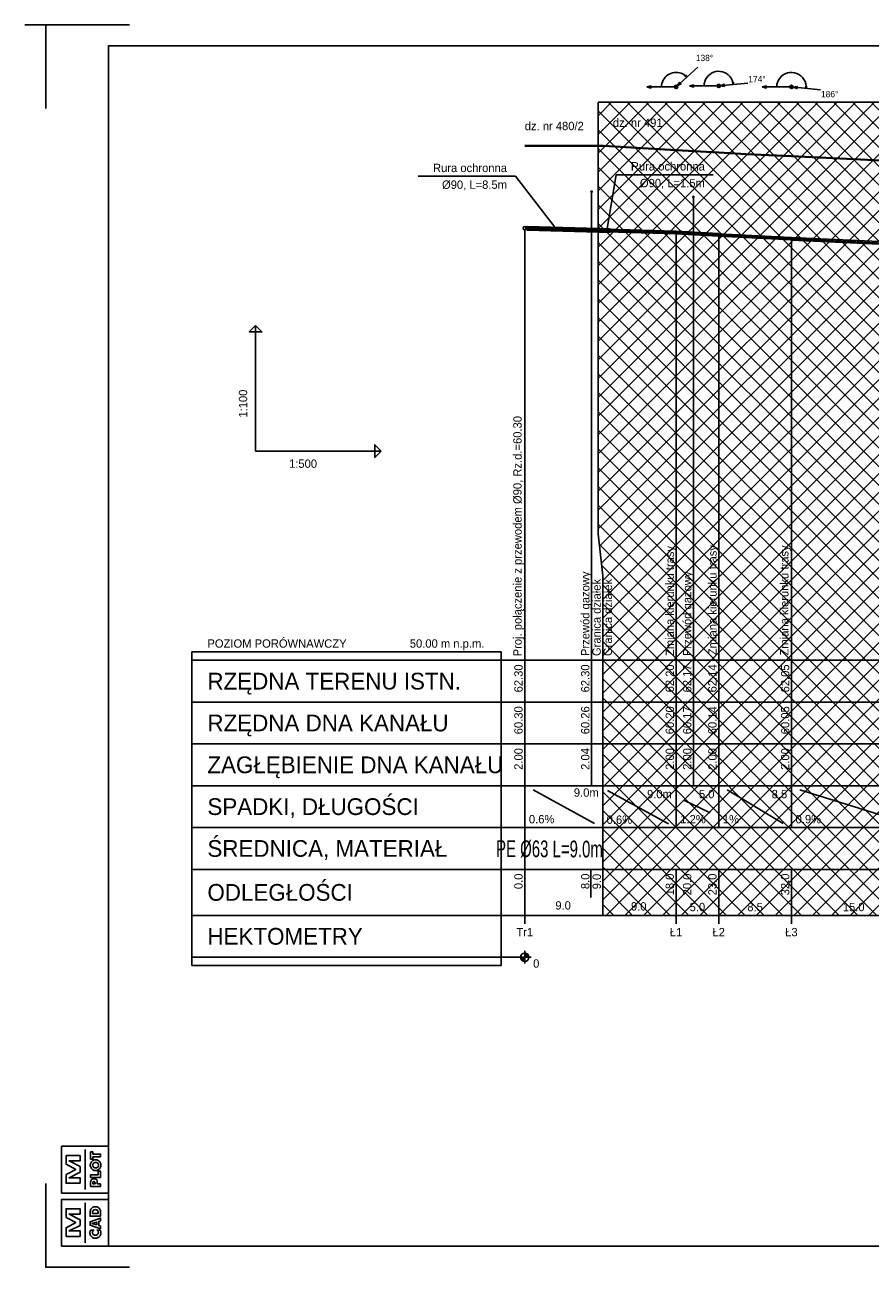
# Model space of a CAD drawing. Header units: metres. Extents: x 1169 to 1594, y -33 to 264.
# Tile 1 of 2: x 1169 to 1371, y -33 to 264. Entities that reach past the tile are written whole.
import ezdxf
from ezdxf.enums import TextEntityAlignment as Align

# ---------------------------------------------------------------- set-up
doc = ezdxf.new("R2010")
doc.units = ezdxf.units.M
doc.header["$LTSCALE"] = 0.2
doc.layers.get('0').update_dxf_attribs({"color": 8, "linetype": 'CONTINUOUS'})
doc.layers.add('M_Ramki do druku', color=7, linetype='CONTINUOUS', lineweight=25)
doc.layers.add('M_Ramki rysunków', color=2, linetype='CONTINUOUS', lineweight=25)
for name, color, linetype in [('M_Ramki markery', 1, 'CONTINUOUS'), ('M_Ramki znaczniki', 6, 'CONTINUOUS'), ('SJ_11_Rury_ochn', 7, 'CONTINUOUS'), ('SJ_14_Krawędzie', 7, 'CONTINUOUS'), ('SJ_15_Linie_tab', 7, 'CONTINUOUS'), ('SJ_16_Liczby', 7, 'CONTINUOUS'), ('SJ_19_Opis_Pz_2', 7, 'CONTINUOUS'), ('SJ_21_Opis_wl', 7, 'CONTINUOUS'), ('SJ_23_Opis_uzbr', 7, 'CONTINUOUS'), ('SJ_25_Linie_opi', 7, 'CONTINUOUS'), ('SJ_26_Teksty', 7, 'CONTINUOUS'), ('SJ_27_Wymiary', 7, 'CONTINUOUS'), ('SJ_28_Linie_odn', 7, 'CONTINUOUS'), ('SJ_2_Teren_istn', 3, 'CONTINUOUS'), ('SJ_5_Węzły_2', 7, 'CONTINUOUS'), ('SJ_8_KS_TŁOCZNY_2', 7, 'CONTINUOUS'), ('SJ_9_Uzbr__podz', 7, 'CONTINUOUS')]:
    doc.layers.add(name, color=color, linetype=linetype)
doc.styles.add('MCAD_TS', font='GENISO.SHX', dxfattribs={"width": 0.8, "oblique": 15})
doc.styles.add('OPISOWY', font='GOTHIC.TTF')

# ---------------------------------------------------------------- blocks, each defined once
blk = doc.blocks.new('mcadram')
at = {"color": 0, "linetype": 'ByBlock'}
for points in [[(-11.21, 0), (-11.21, 11.21), (0, 11.21), (0, 0)], [(-6.78, 2.37), (-10.13, 2.37), (-10.13, 4.43), (-7.84, 5.67), (-10.13, 6.89), (-10.13, 8.96), (-6.78, 8.96), (-6.78, 7.68), (-9.42, 7.68), (-6.78, 6.32), (-6.78, 5), (-9.42, 3.65), (-6.78, 3.65)], [(-1.88, 7.19), (-4.38, 7.19), (-4.38, 7.71), (-4.37, 8.06), (-4.35, 8.34), (-4.32, 8.53), (-4.28, 8.69), (-4.22, 8.83), (-4.14, 8.96), (-4.02, 9.1), (-3.88, 9.22), (-3.72, 9.32), (-3.54, 9.39), (-3.34, 9.43), (-3.13, 9.44), (-2.91, 9.43), (-2.72, 9.39), (-2.54, 9.32), (-2.38, 9.22), (-2.23, 9.1), (-2.11, 8.96), (-2.04, 8.83), (-1.98, 8.7), (-1.93, 8.55), (-1.9, 8.36), (-1.89, 8.12), (-1.88, 7.83), (-1.88, 7.71)], [(-1.88, 4.16), (-4.38, 5.02), (-4.38, 5.87), (-1.88, 6.73), (-1.88, 6.06), (-2.33, 5.93), (-2.33, 4.96), (-1.88, 4.83)], [(-2.44, 7.87), (-2.44, 7.98), (-2.46, 8.22), (-2.51, 8.42), (-2.6, 8.57), (-2.74, 8.67), (-2.91, 8.73), (-3.13, 8.75), (-3.34, 8.73), (-3.52, 8.67), (-3.65, 8.56), (-3.74, 8.42), (-3.8, 8.22), (-3.82, 7.98), (-3.82, 7.86)], [(-4.28, 3.85), (-3.53, 3.85), (-3.63, 3.75), (-3.7, 3.66), (-3.76, 3.57), (-3.8, 3.47), (-3.83, 3.37), (-3.83, 3.27), (-3.81, 3.09), (-3.75, 2.93), (-3.63, 2.8), (-3.49, 2.7), (-3.31, 2.64), (-3.11, 2.62), (-2.92, 2.64), (-2.76, 2.7), (-2.61, 2.8), (-2.5, 2.94), (-2.44, 3.09), (-2.42, 3.27), (-2.42, 3.38), (-2.45, 3.47), (-2.49, 3.57), (-2.55, 3.66), (-2.62, 3.76), (-2.72, 3.85), (-1.97, 3.85), (-1.92, 3.74), (-1.89, 3.63), (-1.85, 3.53), (-1.83, 3.42), (-1.82, 3.31), (-1.82, 3.2), (-1.82, 3.07), (-1.84, 2.94), (-1.86, 2.82), (-1.9, 2.71), (-1.95, 2.61), (-2.01, 2.51), (-2.15, 2.33), (-2.3, 2.19), (-2.48, 2.08), (-2.68, 2), (-2.89, 1.95), (-3.12, 1.93), (-3.31, 1.94), (-3.48, 1.97), (-3.65, 2.03), (-3.8, 2.1), (-3.94, 2.19), (-4.07, 2.31), (-4.18, 2.43), (-4.27, 2.56), (-4.34, 2.71), (-4.39, 2.86), (-4.42, 3.03), (-4.43, 3.2), (-4.43, 3.31), (-4.42, 3.42), (-4.4, 3.53), (-4.37, 3.63), (-4.33, 3.74)], [(-2.81, 5.11), (-2.81, 5.79), (-3.64, 5.53), (-3.67, 5.52), (-3.71, 5.51), (-3.76, 5.5), (-3.82, 5.49), (-3.89, 5.47), (-3.97, 5.45), (-3.91, 5.43), (-3.85, 5.42), (-3.8, 5.4), (-3.74, 5.39), (-3.69, 5.38), (-3.64, 5.36)]]:
    blk.add_lwpolyline(points, close=True, dxfattribs=at)
blk.add_lwpolyline([(-5.6, 0.82), (-5.6, 10.39)], dxfattribs=at)
blk = doc.blocks.new('mplotram')
at = {"color": 0, "linetype": 'ByBlock', "lineweight": -2}
for points in [[(-11.21, 0), (-11.21, 11.21), (0, 11.21), (0, 0)], [(-6.78, 2.37), (-10.13, 2.37), (-10.13, 4.43), (-7.84, 5.67), (-10.13, 6.89), (-10.13, 8.96), (-6.78, 8.96), (-6.78, 7.68), (-9.42, 7.68), (-6.78, 6.32), (-6.78, 5), (-9.42, 3.65), (-6.78, 3.65)], [(-1.88, 8.66), (-3.72, 8.66), (-3.72, 8.12), (-4.29, 8.12), (-4.29, 9.86), (-3.72, 9.86), (-3.72, 9.32), (-1.88, 9.32)], [(-3.08, 7.96), (-2.91, 7.95), (-2.75, 7.92), (-2.59, 7.87), (-2.45, 7.79), (-2.31, 7.7), (-2.19, 7.59), (-2.08, 7.46), (-1.99, 7.32), (-1.91, 7.17), (-1.86, 7.01), (-1.83, 6.84), (-1.82, 6.67), (-1.83, 6.5), (-1.86, 6.34), (-1.91, 6.18), (-1.99, 6.02), (-2.08, 5.89), (-2.19, 5.76), (-2.31, 5.65), (-2.45, 5.55), (-2.6, 5.48), (-2.75, 5.42), (-2.91, 5.39), (-3.08, 5.38), (-3.25, 5.39), (-3.41, 5.42), (-3.57, 5.48), (-3.72, 5.55), (-3.85, 5.65), (-3.98, 5.76), (-4.09, 5.89), (-4.18, 6.02), (-4.25, 6.18), (-4.31, 6.34), (-4.34, 6.5), (-4.35, 6.67), (-4.34, 6.84), (-4.31, 7.01), (-4.25, 7.17), (-4.18, 7.32), (-4.09, 7.46), (-3.98, 7.59), (-3.85, 7.7), (-3.72, 7.79), (-3.57, 7.87), (-3.41, 7.92), (-3.25, 7.95)], [(-2.37, 6.67), (-2.4, 6.84), (-2.46, 7), (-2.57, 7.12), (-2.72, 7.22), (-2.89, 7.28), (-3.08, 7.3), (-3.27, 7.28), (-3.44, 7.22), (-3.59, 7.12), (-3.7, 6.99), (-3.77, 6.84), (-3.79, 6.67), (-3.77, 6.5), (-3.7, 6.35), (-3.59, 6.22), (-3.44, 6.12), (-3.27, 6.06), (-3.08, 6.04), (-2.89, 6.06), (-2.72, 6.12), (-2.57, 6.22), (-2.46, 6.35), (-2.39, 6.5)], [(-1.88, 3.74), (-4.29, 3.74), (-4.29, 4.4), (-2.44, 4.4), (-2.44, 5.22), (-1.88, 5.22)], [(-1.88, 2.22), (-1.88, 1.6), (-4.29, 1.6), (-4.29, 2.29), (-4.29, 2.53), (-4.28, 2.72), (-4.26, 2.86), (-4.22, 2.96), (-4.18, 3.05), (-4.12, 3.14), (-4.04, 3.22), (-3.95, 3.29), (-3.84, 3.34), (-3.73, 3.38), (-3.61, 3.4), (-3.47, 3.41), (-3.34, 3.4), (-3.21, 3.38), (-3.09, 3.34), (-2.99, 3.29), (-2.9, 3.22), (-2.82, 3.14), (-2.78, 3.06), (-2.74, 2.98), (-2.71, 2.89), (-2.69, 2.78), (-2.68, 2.64), (-2.68, 2.45), (-2.68, 2.34), (-2.68, 2.22)], [(-3.21, 2.22), (-3.21, 2.34), (-3.21, 2.49), (-3.24, 2.6), (-3.27, 2.68), (-3.33, 2.73), (-3.4, 2.76), (-3.49, 2.77), (-3.59, 2.76), (-3.66, 2.73), (-3.71, 2.68), (-3.75, 2.6), (-3.77, 2.49), (-3.77, 2.35), (-3.77, 2.22)]]:
    blk.add_lwpolyline(points, close=True, dxfattribs=at)
blk.add_lwpolyline([(-5.6, 0.82), (-5.6, 10.39)], dxfattribs=at)
blk = doc.blocks.new('mcad_logo_ram')
at = {"layer": 'M_Ramki rysunków', "color": 0, "linetype": 'ByBlock', "lineweight": -2, "rotation": 270}
for name, p in [('mcadram', (0, 0)), ('mplotram', (12.71, 0))]:
    blk.add_blockref(name, p, dxfattribs=at)
blk = doc.blocks.new('Znacznik_narozny_v2')
at = {"layer": 'M_Ramki znaczniki'}
blk.add_lwpolyline([(0, -20), (0, 0), (20, 0)], dxfattribs=at)
blk = doc.blocks.new('znacznik297')
at = {"lineweight": -2}
blk.add_line((0, 0), (-20, 0), dxfattribs=at)
at = {"layer": 'M_Ramki markery'}
blk.add_line((0, 0), (2, 0), dxfattribs=at)
blk = doc.blocks.new('*U24')
at = {"layer": 'M_Ramki rysunków', "color": 0, "linetype": 'ByBlock', "lineweight": -2}
blk.add_lwpolyline([(15, 5), (15, 292), (415, 292), (415, 5)], close=True, dxfattribs=at)
blk.add_blockref('znacznik297', (15, 297))
at = {"layer": 'M_Ramki rysunków', "color": 0, "linetype": 'ByBlock', "lineweight": -2, "rotation": 90}
blk.add_blockref('mcad_logo_ram', (15, 5), dxfattribs=at)
at = {"layer": 'M_Ramki znaczniki'}
blk.add_blockref('Znacznik_narozny_v2', (0, 297), dxfattribs=at)
at = {"layer": 'M_Ramki znaczniki', "xscale": -1, "rotation": 180}
blk.add_blockref('Znacznik_narozny_v2', (0, 0), dxfattribs=at)
at = {"layer": 'M_Ramki do druku', "style": 'MCAD_TS', "width": 0.8}
for tag, p in [('KOMENTARZ', (6.54, 30.57)), ('RYSUNEK', (10.28, 30.57)), ('DATA', (14.02, 30.57))]:
    blk.add_attdef(tag, p, '', height=2, rotation=90, dxfattribs=at)

msp = doc.modelspace()

# ---------------------------------------------------------------- hatches: boundary and pattern name
at = {"transparency": 33554687}
h = msp.add_hatch(dxfattribs=at)
h.set_pattern_fill('ANSI37')
h.paths.add_polyline_path([(1306.06, 245.12), (1524.22, 245.12), (1524.22, 50.71), (1307.17, 50.71), (1307.17, 131.91), (1306.06, 141.91)])

# ---------------------------------------------------------------- linework, layer by layer
at = {"layer": 'SJ_11_Rury_ochn'}
for p, q in [((1289.05, 215.41), (1289.05, 215.3)), ((1289.05, 214.55), (1289.05, 214.67)), ((1308.9, 214.85), (1308.9, 214.74)), ((1308.9, 213.99), (1308.9, 214.11))]:
    msp.add_line(p, q, dxfattribs=at)
for points in [[(1289.05, 215.41), (1308.9, 214.85), (1308.9, 214.87), (1289.05, 215.43)], [(1289.05, 214.56), (1308.9, 213.99), (1308.9, 213.97), (1289.05, 214.53)]]:
    msp.add_lwpolyline(points, close=True, dxfattribs=at)
at = {"layer": 'SJ_14_Krawędzie'}
for p, q in [((1288.9, 214.98), (1308.9, 214.42)), ((1288.91, 214.98), (1324.63, 213.98)), ((1324.74, 213.98), (1334.81, 213.39)), ((1334.93, 213.38), (1352.21, 212.49)), ((1352.32, 212.49), (1381.97, 211.09))]:
    msp.add_line(p, q, dxfattribs=at)
at = {"layer": 'SJ_15_Linie_tab'}
for p, q in [((1224.15, 161.71), (1224.15, 191.71)), ((1224.15, 161.71), (1254.15, 161.71)), ((1208.94, 111.71), (1288.5, 111.71)), ((1288.5, 111.71), (1524.22, 111.71)), ((1288.5, 111.71), (1288.5, 81.71)), ((1288.5, 111.71), (1288.5, 50.71)), ((1304.47, 111.71), (1304.47, 101.71)), ((1324.68, 111.71), (1324.68, 81.71)), ((1328.83, 111.71), (1328.83, 101.71)), ((1334.87, 111.71), (1334.87, 81.71)), ((1352.26, 111.71), (1352.26, 81.71)), ((1208.94, 101.71), (1288.5, 101.71)), ((1288.5, 101.71), (1524.22, 101.71)), ((1304.47, 101.71), (1304.47, 91.71)), ((1328.83, 101.71), (1328.83, 91.71)), ((1208.94, 91.71), (1288.5, 91.71)), ((1288.5, 91.71), (1524.22, 91.71)), ((1304.47, 91.71), (1304.47, 81.71)), ((1328.83, 91.71), (1328.83, 81.71)), ((1208.94, 81.71), (1288.5, 81.71)), ((1288.5, 81.71), (1524.22, 81.71)), ((1288.5, 81.71), (1288.5, 71.71)), ((1290.5, 80.71), (1305.17, 72.71)), ((1308.25, 80.58), (1322.91, 72.58)), ((1324.68, 81.71), (1324.68, 71.71)), ((1334.87, 81.71), (1334.87, 71.71)), ((1336.87, 80.71), (1350.26, 72.71)), ((1352.26, 81.71), (1352.26, 71.71)), ((1354.26, 80.71), (1380.03, 72.71)), ((1326.68, 78.21), (1332.87, 75.21)), ((1208.94, 71.71), (1288.5, 71.71)), ((1288.5, 71.71), (1524.22, 71.71)), ((1208.94, 61.71), (1288.5, 61.71)), ((1288.5, 61.71), (1524.22, 61.71)), ((1288.5, 61.71), (1288.5, 48.71)), ((1324.68, 61.71), (1324.68, 48.71)), ((1334.87, 61.71), (1334.87, 48.71)), ((1352.26, 61.71), (1352.26, 48.71)), ((1208.94, 50.71), (1288.5, 50.71)), ((1288.5, 50.71), (1524.22, 50.71)), ((1208.94, 40.71), (1288.5, 40.71))]:
    msp.add_line(p, q, dxfattribs=at)
for points in [[(1288.5, 111.71), (1288.5, 214.62)], [(1324.68, 111.71), (1324.68, 213.69)], [(1334.87, 111.71), (1334.87, 213.1)], [(1352.26, 111.71), (1352.26, 212.2)]]:
    msp.add_lwpolyline(points, dxfattribs=at)
for points in [[(1224.15, 191.71), (1225.65, 190.21), (1222.65, 190.21)], [(1254.15, 161.71), (1252.65, 160.21), (1252.65, 163.21)], [(1208.94, 38.71), (1282.86, 38.71), (1282.86, 113.71), (1208.94, 113.71)]]:
    msp.add_lwpolyline(points, close=True, dxfattribs=at)
at = {"layer": 'SJ_16_Liczby'}
for p, q in [((1288.06, 39.81), (1288.94, 41.61)), ((1288.13, 39.78), (1288.88, 41.64)), ((1288.19, 39.76), (1288.81, 41.66)), ((1288.26, 39.74), (1288.74, 41.68)), ((1288.33, 39.72), (1288.68, 41.69)), ((1288.4, 39.71), (1288.61, 41.7)), ((1288.47, 39.71), (1288.54, 41.71)), ((1288.5, 42.21), (1288.5, 39.21)), ((1287, 40.71), (1290, 40.71)), ((1287.5, 40.64), (1289.5, 40.78)), ((1287.51, 40.57), (1289.49, 40.85)), ((1287.52, 40.5), (1289.48, 40.92)), ((1287.54, 40.43), (1289.46, 40.98)), ((1287.56, 40.37), (1289.44, 41.05)), ((1287.59, 40.3), (1289.42, 41.12)), ((1287.62, 40.24), (1289.39, 41.18)), ((1287.65, 40.18), (1289.35, 41.24)), ((1287.69, 40.12), (1289.31, 41.3)), ((1287.74, 40.07), (1289.27, 41.35)), ((1287.78, 40.01), (1289.22, 41.4)), ((1287.83, 39.97), (1289.17, 41.45)), ((1287.89, 39.92), (1289.12, 41.5)), ((1287.94, 39.88), (1289.06, 41.54)), ((1288, 39.84), (1289, 41.58))]:
    msp.add_line(p, q, dxfattribs=at)
msp.add_circle((1288.5, 40.71), 1, dxfattribs=at)
at = {"layer": 'SJ_21_Opis_wl'}
for radius in [0.411, 0.374]:
    msp.add_circle((1288.5, 215), radius, dxfattribs=at)
at = {"layer": 'SJ_25_Linie_opi'}
for p, q in [((1524.22, 245.12), (1306.06, 245.12)), ((1304.47, 223.71), (1304.47, 111.71)), ((1328.83, 222.45), (1328.83, 111.71)), ((1304.28, 61.71), (1304.28, 55.01)), ((1307.17, 61.71), (1307.17, 50.71))]:
    msp.add_line(p, q, dxfattribs=at)
msp.add_lwpolyline([(1306.06, 245.12), (1306.06, 141.91), (1307.17, 131.91), (1307.17, 61.71)], dxfattribs=at)
at = {"layer": 'SJ_26_Teksty'}
for p, q in [((1286.26, 227.41), (1263.05, 227.41)), ((1286.26, 227.41), (1295.7, 215.24)), ((1310.35, 227.79), (1308.18, 214.89)), ((1333.57, 227.79), (1310.35, 227.79))]:
    msp.add_line(p, q, dxfattribs=at)
at = {"layer": 'SJ_27_Wymiary'}
for p, q in [((1324.68, 248.76), (1329.86, 253.47)), ((1334.87, 249.01), (1341.84, 249.69)), ((1324.68, 248.76), (1317.68, 248.76)), ((1334.87, 249.01), (1327.87, 249.01)), ((1352.26, 248.76), (1345.26, 248.76)), ((1352.26, 248.76), (1359.23, 248.04))]:
    msp.add_line(p, q, dxfattribs=at)
for points in [[(1338.35, 249.35), (1338.26, 249.87), (1338.09, 250.38), (1337.85, 250.85), (1337.53, 251.28), (1337.16, 251.66), (1336.73, 251.97), (1336.26, 252.22), (1335.76, 252.4), (1335.23, 252.49), (1334.7, 252.5), (1334.17, 252.44), (1333.66, 252.29), (1333.18, 252.07), (1332.73, 251.78), (1332.34, 251.42), (1332, 251.01), (1331.73, 250.55), (1331.53, 250.06), (1331.41, 249.54), (1331.37, 249.01)], [(1327.27, 251.11), (1326.97, 251.41), (1326.64, 251.66), (1326.27, 251.88), (1325.89, 252.04), (1325.49, 252.16), (1325.07, 252.24), (1324.65, 252.26), (1324.23, 252.23), (1323.82, 252.15), (1323.42, 252.02), (1323.04, 251.85), (1322.68, 251.63), (1322.35, 251.37), (1322.05, 251.07), (1321.8, 250.74), (1321.58, 250.38), (1321.41, 249.99), (1321.28, 249.59), (1321.21, 249.18), (1321.18, 248.76)], [(1355.74, 248.4), (1355.76, 248.96), (1355.68, 249.53), (1355.51, 250.07), (1355.26, 250.57), (1354.92, 251.03), (1354.52, 251.43), (1354.06, 251.76), (1353.55, 252.01), (1353.01, 252.18), (1352.44, 252.25), (1351.88, 252.24), (1351.32, 252.13), (1350.79, 251.93), (1350.29, 251.65), (1349.85, 251.3), (1349.47, 250.87), (1349.17, 250.4), (1348.95, 249.87), (1348.81, 249.32), (1348.76, 248.76)]]:
    msp.add_lwpolyline(points, dxfattribs=at)
for points in [[(1324.98, 249.03), (1325.87, 249.49), (1325.52, 249.87)], [(1327.27, 251.11), (1327.04, 251.56), (1326.85, 251.38)], [(1338.35, 249.35), (1338.44, 249.84), (1338.18, 249.82)], [(1317.68, 248.76), (1318.65, 248.5), (1318.65, 249.02)], [(1327.87, 249.01), (1328.84, 248.75), (1328.84, 249.27)], [(1335.27, 249.05), (1336.26, 248.88), (1336.21, 249.4)], [(1345.26, 248.76), (1346.23, 248.5), (1346.23, 249.02)], [(1352.66, 248.72), (1353.59, 248.36), (1353.65, 248.87)], [(1355.74, 248.4), (1355.92, 248.86), (1355.67, 248.89)]]:
    msp.add_lwpolyline(points, close=True, dxfattribs=at)
for centre in [(1324.68, 248.76), (1334.87, 249.01), (1352.26, 248.76)]:
    msp.add_circle(centre, 0.4, dxfattribs=at)
at = {"layer": 'SJ_2_Teren_istn', "lineweight": 40}
msp.add_lwpolyline([(1288.5, 234.71), (1307.32, 234.71), (1324.68, 233.69), (1334.87, 233.1), (1341.48, 232.71), (1352.26, 232.2), (1382.03, 230.8), (1384.06, 230.71), (1425.82, 228.71), (1430.27, 228.54), (1489.78, 226.31), (1504.89, 225.14), (1510.46, 224.71), (1519.15, 225.31), (1521.86, 225.91), (1524.22, 225.91)], dxfattribs=at)
at = {"layer": 'SJ_5_Węzły_2'}
for p, q in [((1324.68, 214.29), (1324.63, 214.3)), ((1324.63, 214.3), (1324.63, 213.67)), ((1324.68, 214.27), (1324.63, 214.27)), ((1324.74, 214.29), (1324.68, 214.29)), ((1324.74, 214.26), (1324.68, 214.27)), ((1324.74, 213.66), (1324.74, 214.29)), ((1324.63, 213.69), (1324.68, 213.69)), ((1324.63, 213.67), (1324.68, 213.66)), ((1324.68, 213.69), (1324.74, 213.69)), ((1324.68, 213.66), (1324.74, 213.66)), ((1334.87, 213.7), (1334.81, 213.7)), ((1334.81, 213.7), (1334.81, 213.07)), ((1334.87, 213.67), (1334.81, 213.67)), ((1334.81, 213.1), (1334.87, 213.1)), ((1334.81, 213.07), (1334.87, 213.07)), ((1334.93, 213.69), (1334.87, 213.7)), ((1334.93, 213.67), (1334.87, 213.67)), ((1334.87, 213.1), (1334.93, 213.09)), ((1334.87, 213.07), (1334.93, 213.06)), ((1334.93, 213.06), (1334.93, 213.69)), ((1352.26, 212.8), (1352.21, 212.81)), ((1352.21, 212.81), (1352.21, 212.18)), ((1352.26, 212.78), (1352.21, 212.78)), ((1352.21, 212.21), (1352.26, 212.2)), ((1352.21, 212.18), (1352.26, 212.17)), ((1352.32, 212.8), (1352.26, 212.8)), ((1352.32, 212.77), (1352.26, 212.78)), ((1352.26, 212.2), (1352.32, 212.2)), ((1352.26, 212.17), (1352.32, 212.17)), ((1352.32, 212.17), (1352.32, 212.8))]:
    msp.add_line(p, q, dxfattribs=at)
at = {"layer": 'SJ_8_KS_TŁOCZNY_2'}
for points in [[(1288.79, 214.7), (1324.63, 213.69), (1324.63, 213.67), (1288.76, 214.67)], [(1288.81, 215.27), (1324.63, 214.27), (1324.63, 214.3), (1288.78, 215.3)]]:
    msp.add_lwpolyline(points, dxfattribs=at)
for points in [[(1324.74, 214.26), (1334.81, 213.67), (1334.81, 213.7), (1324.74, 214.29)], [(1324.74, 213.69), (1334.81, 213.1), (1334.81, 213.07), (1324.74, 213.66)], [(1334.93, 213.67), (1352.21, 212.78), (1352.21, 212.81), (1334.93, 213.69)], [(1334.93, 213.09), (1352.21, 212.21), (1352.21, 212.18), (1334.93, 213.06)], [(1352.32, 212.77), (1381.97, 211.38), (1381.97, 211.41), (1352.32, 212.8)], [(1352.32, 212.2), (1381.97, 210.81), (1381.97, 210.78), (1352.32, 212.17)]]:
    msp.add_lwpolyline(points, close=True, dxfattribs=at)
at = {"layer": 'SJ_9_Uzbr__podz'}
for centre, radius in [((1304.47, 223.71), 0.168), ((1304.47, 223.71), 0.16), ((1328.83, 222.45), 0.168), ((1328.83, 222.45), 0.16)]:
    msp.add_circle(centre, radius, dxfattribs=at)

# ---------------------------------------------------------------- block references
at = {"layer": 'M_Ramki do druku'}
msp.add_blockref('*U24', (1173.98, -33.39), dxfattribs=at)

# ---------------------------------------------------------------- texts
at = {"layer": 'SJ_15_Linie_tab', "style": 'OPISOWY'}
for s, height, p in [('POZIOM PORÓWNAWCZY', 2, (1212.63, 114.71)), ('RZĘDNA TERENU ISTN.', 4, (1212.63, 104.71)), ('RZĘDNA DNA KANAŁU', 4, (1212.63, 94.71)), ('ZAGŁĘBIENIE DNA KANAŁU', 4, (1212.63, 84.71)), ('SPADKI, DŁUGOŚCI', 4, (1212.63, 74.71)), ('ŚREDNICA, MATERIAŁ', 4, (1212.63, 64.71)), ('ODLEGŁOŚCI', 4, (1212.63, 54.21)), ('HEKTOMETRY', 4, (1212.63, 43.71))]:
    msp.add_text(s, height=height, dxfattribs=at).set_placement(p)
msp.add_text('50.00 m n.p.m.', height=2, dxfattribs=at).set_placement((1278.86, 114.71), align=Align.RIGHT)
at = {"layer": 'SJ_16_Liczby', "style": 'OPISOWY'}
for s, height, p in [('138%%D', 1.5, (1331.49, 254.95)), ('174%%D', 1.5, (1344.03, 249.9)), ('186%%D', 1.5, (1361.41, 246.31)), ('9.0', 2, (1297.68, 52.1)), ('9.0', 2, (1315.76, 51.87)), ('5.0', 2, (1329.78, 51.71)), ('8.5', 2, (1343.57, 51.71)), ('15.0', 2, (1367.15, 51.71)), ('Tr1', 2, (1288.5, 45.71)), ('Ł1', 2, (1324.68, 45.71)), ('Ł2', 2, (1334.87, 45.71)), ('Ł3', 2, (1352.26, 45.71))]:
    msp.add_text(s, height=height, dxfattribs=at).set_placement(p, align=Align.CENTER)
for s, p in [('dz. nr 480/2', (1288.5, 238.43)), ('dz. nr 491', (1309.57, 239.21)), ('1:500', (1232.15, 157.71)), ('0.6%', (1289.5, 72.71)), ('0.6%', (1308.08, 72.59)), ('1.2%', (1325.68, 72.71)), ('1%', (1335.87, 72.71)), ('0.9%', (1353.26, 72.71)), ('0', (1290.5, 38.21))]:
    msp.add_text(s, height=2, dxfattribs=at).set_placement(p)
msp.add_text('1:100', height=2, rotation=90, dxfattribs=at).set_placement((1222.15, 169.71))
for s, p in [('62.30', (1288, 110.71)), ('62.30', (1303.97, 110.71)), ('62.20', (1324.18, 110.71)), ('62.17', (1328.33, 110.71)), ('62.14', (1334.37, 110.71)), ('62.05', (1351.76, 110.71)), ('60.30', (1288, 100.71)), ('60.26', (1303.97, 100.71)), ('60.20', (1324.18, 100.71)), ('60.17', (1328.33, 100.71)), ('60.14', (1334.37, 100.71)), ('60.05', (1351.76, 100.71)), ('2.00', (1288, 90.71)), ('2.04', (1303.97, 90.71)), ('2.00', (1324.18, 90.71)), ('2.00', (1328.33, 90.71)), ('2.00', (1334.37, 90.71)), ('2.00', (1351.76, 90.71)), ('0.0', (1288, 60.71)), ('8.0', (1303.97, 60.71)), ('9.0', (1306.71, 60.66)), ('18.0', (1324.18, 60.71)), ('20.0', (1328.33, 60.71)), ('23.0', (1334.37, 60.71)), ('32.0', (1351.76, 60.71))]:
    msp.add_text(s, height=2, rotation=90, dxfattribs=at).set_placement(p, align=Align.RIGHT)
for s, p in [('9.0m', (1306.19, 79.08)), ('9.0m', (1323.68, 78.71)), ('5.0', (1333.87, 78.71)), ('8.5', (1351.26, 78.71))]:
    msp.add_text(s, height=2, dxfattribs=at).set_placement(p, align=Align.RIGHT)
at = {"layer": 'SJ_16_Liczby', "style": 'OPISOWY', "width": 0.650528}
msp.add_text('PE %%C63 L=9.0m', height=4, rotation=359.7198, dxfattribs=at).set_placement((1281.63, 64.68), (1307.17, 64.55), align=Align.FIT)
at = {"layer": 'SJ_19_Opis_Pz_2', "style": 'OPISOWY'}
for p in [(1324.18, 112.71), (1334.38, 112.93), (1351.56, 112.85)]:
    msp.add_text('Zmiana kierunku trasy', height=2, rotation=90, dxfattribs=at).set_placement(p)
at = {"layer": 'SJ_21_Opis_wl', "style": 'OPISOWY'}
msp.add_text('Proj. połączenie z przewodem %%C90, Rz.d.=60.30', height=2, rotation=90, dxfattribs=at).set_placement((1287.76, 112.64))
at = {"layer": 'SJ_23_Opis_uzbr', "style": 'OPISOWY'}
for s, p in [('Przewód gazowy', (1303.97, 112.71)), ('Granica działek', (1306.67, 112.71)), ('Granica działek', (1309.37, 112.71)), ('Przewód gazowy', (1328.33, 112.71))]:
    msp.add_text(s, height=2, rotation=90, dxfattribs=at).set_placement(p)
at = {"layer": 'SJ_28_Linie_odn', "style": 'OPISOWY'}
for s, p in [('Rura ochronna', (1284.26, 228.41)), ('Rura ochronna', (1331.57, 228.79)), ('%%c90, L=8.5m', (1284.26, 224.41)), ('%%c90, L=1.5m', (1331.57, 224.79))]:
    msp.add_text(s, height=2, dxfattribs=at).set_placement(p, align=Align.RIGHT)

doc.saveas('drawing.dxf')
